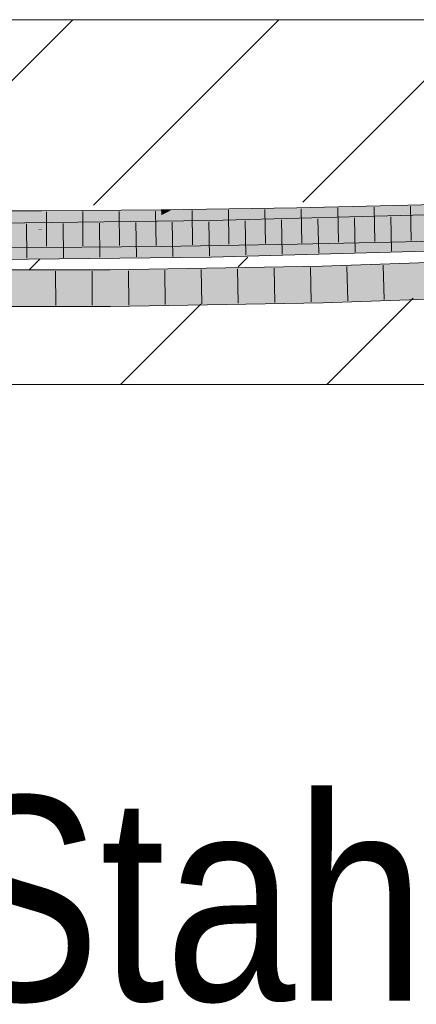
# Model space of a CAD drawing. Extents: x -620 to 300, y 62 to 1107.
# Tile 201 of 256: x 217.87 to 220.59, y 719.45 to 726.2. Entities that reach past the tile are written whole.
import ezdxf
from ezdxf.lldxf.tags import DXFTag

# ---------------------------------------------------------------- set-up
doc = ezdxf.new("R2010")
doc.units = 0
doc.layers.get('0').update_dxf_attribs({"lineweight": 35})
for name, color, linetype, lineweight, true_color in [('E_Detail_Beschriftung', 7, 'Continuous', 13, 0x009900), ('E_Detail_Wandschraffur', 7, 'Continuous', 5, 0xc0c0c0), ('E_Leerrohr 25-A06G9G0X8I', 7, 'Continuous', 9, 0xff8000), ('E_Leerrohr 25-Shading', 7, 'Continuous', 9, 0xff8000)]:
    doc.layers.add(name, color=color, linetype=linetype, lineweight=lineweight, true_color=true_color)
doc.layers.add('E_Detail_Linie_Text_Bem', color=7, linetype='Continuous', lineweight=13)
doc.styles.get("Standard").update_dxf_attribs({"font": 'ARIALN.TTF'})
tags = doc.linetypes.add('fein_strichliert', pattern=[4, 1, -2, 1]).pattern_tags.tags
tags[8:9] = [DXFTag(74, 4), DXFTag(75, 0), DXFTag(340, '0'), DXFTag(46, 0.0), DXFTag(50, 0.0), DXFTag(44, 0.0), DXFTag(45, 0.0)]
tags[6:7] = [DXFTag(74, 4), DXFTag(75, 0), DXFTag(340, '0'), DXFTag(46, 0.0), DXFTag(50, 0.0), DXFTag(44, 0.0), DXFTag(45, 0.0)]
tags[4:5] = [DXFTag(74, 4), DXFTag(75, 0), DXFTag(340, '0'), DXFTag(46, 0.0), DXFTag(50, 0.0), DXFTag(44, 0.0), DXFTag(45, 0.0)]

# ---------------------------------------------------------------- blocks, each defined once
blk = doc.blocks.new('Shading-A06G9FMP8I', base_point=(188.1987, 722.6844))
at = {"layer": 'E_Leerrohr 25-Shading', "color": 43, "true_color": 0xd7ab7f}
for points in [[(218.9106, 724.8979), (218.8408, 724.8617), (219.7673, 724.912), (219.768, 724.8755)], [(220.7208, 724.897), (220.7199, 724.9336), (219.768, 724.8754), (219.7673, 724.912)], [(218.0177, 724.8798), (218.0176, 724.8906), (217.2058, 724.8699), (217.2059, 724.8915)], [(218.0177, 724.8798), (217.2058, 724.8699), (218.0177, 724.8585), (217.2058, 724.8636)], [(218.0177, 724.8585), (217.2058, 724.8636), (218.0177, 724.8555), (217.2058, 724.8594)], [(217.2058, 724.8594), (217.2058, 724.8585), (218.0177, 724.8555), (218.0177, 724.8541)], [(218.0177, 724.8541), (217.2058, 724.8585), (217.8104, 724.8542), (217.2058, 724.8569)], [(218.0177, 724.8541), (217.8104, 724.8542), (218.0177, 724.854)], [(218.8372, 724.8959), (218.8372, 724.8967), (218.0177, 724.8798), (218.0176, 724.8906)], [(218.0177, 724.8798), (218.0177, 724.8585), (218.8372, 724.8959), (218.8376, 724.8616)], [(218.8376, 724.8616), (218.0177, 724.8585), (218.8376, 724.86), (218.0177, 724.8555)], [(218.0177, 724.8555), (218.0177, 724.854), (218.8376, 724.86)], [(218.9106, 724.8979), (218.8372, 724.8967), (218.8372, 724.8959)], [(218.8372, 724.8959), (218.8376, 724.8616), (218.9106, 724.8979), (218.8408, 724.8617)], [(218.8408, 724.8617), (218.8376, 724.86), (219.768, 724.8755), (219.768, 724.8754)], [(218.8376, 724.8616), (218.8376, 724.86), (218.8408, 724.8617)], [(221.4445, 724.8485), (221.4435, 724.8851), (219.1758, 724.7867), (219.1751, 724.8233)], [(216.6903, 724.7587), (219.1758, 724.7867), (217.9349, 724.8093), (219.1751, 724.8233)], [(217.9349, 724.8093), (216.6903, 724.7953), (216.6903, 724.7809)], [(216.6903, 724.7587), (217.9349, 724.8093), (216.6903, 724.7809)], [(220.4997, 724.7151), (219.7715, 724.6986), (219.7715, 724.6974)], [(219.7715, 724.6974), (219.7722, 724.662), (220.3365, 724.7112), (220.3367, 724.7032)], [(220.3367, 724.7032), (219.7722, 724.662), (220.3377, 724.6749)], [(220.3367, 724.7032), (220.4997, 724.7151), (220.3365, 724.7112)], [(220.4997, 724.7151), (220.3367, 724.7032), (220.7259, 724.6837), (220.3377, 724.6749)], [(220.5552, 724.7164), (220.4997, 724.7151), (220.7251, 724.7174), (220.7259, 724.6837)], [(220.7251, 724.7203), (220.5552, 724.7164), (220.7251, 724.7174)], [(217.2048, 724.6415), (217.9222, 724.6407), (217.2049, 724.6782), (217.9223, 724.6774)], [(217.9222, 724.6407), (218.0184, 724.6406), (217.9223, 724.6774), (218.0183, 724.6772)], [(218.8398, 724.6816), (218.8398, 724.6833), (218.0183, 724.6768), (218.0183, 724.6772)], [(218.0184, 724.6406), (218.8402, 724.6467), (218.0183, 724.6768), (218.8398, 724.6816)], [(219.7715, 724.6974), (219.7715, 724.6986), (218.8398, 724.6816), (218.8398, 724.6833)], [(218.8402, 724.6467), (219.7722, 724.662), (218.8398, 724.6816), (219.7715, 724.6974)], [(221.4502, 724.66), (221.4499, 724.6718), (219.1795, 724.5921), (219.1791, 724.6099)], [(219.1798, 724.5734), (221.451, 724.6353), (219.1795, 724.5921), (221.4502, 724.66)], [(219.1795, 724.5921), (219.1791, 724.6099), (216.6902, 724.5657), (216.6902, 724.5819)], [(216.6902, 724.5453), (219.1798, 724.5734), (216.6902, 724.5657), (219.1795, 724.5921)], [(218.7653, 724.4886), (219.9408, 724.5081), (218.6522, 724.4886), (219.9407, 724.5106)], [(219.1523, 724.4883), (219.9408, 724.5081), (218.7653, 724.4886)], [(219.9408, 724.5081), (219.1523, 724.4883), (219.9411, 724.4969), (219.4652, 724.4881)], [(220.0432, 724.5114), (221.4991, 724.5582), (219.9407, 724.5106), (221.4988, 724.5655)], [(220.0432, 724.5114), (219.9407, 724.5106), (219.9407, 724.5102)], [(219.9408, 724.5081), (220.0432, 724.5114), (219.9407, 724.5102)], [(220.4811, 724.5153), (220.5456, 724.5175), (219.9408, 724.5081), (220.0432, 724.5114)], [(220.4811, 724.5153), (219.9408, 724.5081), (219.9411, 724.4969)], [(219.9414, 724.4846), (221.4964, 724.5288), (219.9411, 724.4951), (220.6467, 724.5175)], [(219.9411, 724.4951), (220.6467, 724.5175), (219.9411, 724.4969), (220.4811, 724.5153)], [(221.3735, 724.5253), (219.9414, 724.4846), (219.9415, 724.48)], [(219.9416, 724.4781), (221.3735, 724.5253), (219.9415, 724.48)], [(221.5004, 724.5289), (219.9416, 724.4781), (220.4621, 724.4923)], [(219.9416, 724.4781), (221.5004, 724.5289), (221.3735, 724.5253), (221.4964, 724.5288)], [(220.5456, 724.5175), (221.4995, 724.55), (220.0432, 724.5114), (221.4991, 724.5582)], [(221.4997, 724.5446), (221.4995, 724.55), (220.6467, 724.5175), (220.4811, 724.5153)], [(218.4884, 724.4492), (217.0218, 724.4537), (217.0217, 724.4487)], [(217.0219, 724.4677), (217.0218, 724.4643), (218.4883, 724.4658), (218.4883, 724.4608)], [(218.4884, 724.4492), (217.1182, 724.4641), (217.0218, 724.4537), (217.0218, 724.4643)], [(218.4882, 724.4716), (218.4881, 724.4839), (217.0219, 724.4688), (217.0219, 724.4804)], [(217.0219, 724.4677), (218.0166, 724.4707), (217.0219, 724.4688)], [(217.0219, 724.4677), (218.4883, 724.4658), (218.0166, 724.4707), (218.4883, 724.4658)], [(218.4883, 724.4608), (217.1182, 724.4641), (218.4883, 724.4547)], [(217.1182, 724.4641), (218.4884, 724.4492), (218.4883, 724.4547)], [(217.7727, 724.4822), (218.4881, 724.4839), (217.7728, 724.4855), (218.4881, 724.4858)], [(218.4883, 724.4658), (218.4882, 724.4716), (218.0166, 724.4707)], [(218.4881, 724.4839), (218.7653, 724.4886), (218.4881, 724.4858), (218.6522, 724.4886)], [(218.4881, 724.4839), (218.4882, 724.4716), (218.7653, 724.4886), (219.1523, 724.4883)], [(219.9414, 724.4846), (219.9411, 724.4951), (218.4883, 724.4658), (218.4882, 724.4716)], [(219.1523, 724.4883), (218.4882, 724.4716), (219.4652, 724.4881), (219.182, 724.4828)], [(218.4983, 724.4659), (218.4883, 724.4658), (219.9416, 724.4781), (218.4883, 724.4608)], [(219.9416, 724.4781), (218.4883, 724.4608), (219.9417, 724.474), (218.4883, 724.4547)], [(218.4883, 724.4547), (218.4884, 724.4492), (219.9417, 724.474)], [(219.9414, 724.4846), (218.4983, 724.4659), (219.9415, 724.48)], [(218.4983, 724.4659), (219.9416, 724.4781), (219.9415, 724.48)], [(219.182, 724.4828), (219.9411, 724.4951), (219.9411, 724.4969)], [(219.9416, 724.4781), (219.9417, 724.474), (220.4621, 724.4923)], [(219.9473, 724.2607), (221.5081, 724.3523), (219.9464, 724.2972)], [(219.9473, 724.2607), (220.4639, 724.2789), (221.5081, 724.3523), (221.5092, 724.3273)], [(220.4639, 724.2789), (221.5097, 724.3157), (221.5092, 724.3273)], [(218.4902, 724.2358), (218.4899, 724.2725), (217.0206, 724.2353), (217.0208, 724.2719)], [(219.9473, 724.2607), (219.9464, 724.2972), (218.4902, 724.2358), (218.4899, 724.2725)]]:
    blk.add_solid(points, dxfattribs=at)
at = {"layer": 'E_Leerrohr 25-Shading', "color": 31, "true_color": 0xfabd7f}
for points in [[(217.8103, 724.7659), (218.018, 724.7656), (217.8104, 724.8542), (218.0177, 724.854)], [(218.8387, 724.7757), (218.8376, 724.86), (218.018, 724.7668), (218.0177, 724.854)], [(219.7697, 724.79), (219.768, 724.8754), (218.8387, 724.7757), (218.8376, 724.86)], [(221.4459, 724.8047), (221.4445, 724.8485), (219.1758, 724.7867)], [(220.4966, 724.8035), (220.7229, 724.8086), (219.768, 724.8754), (220.7208, 724.897)], [(220.4966, 724.8035), (219.768, 724.8754), (219.7697, 724.79)], [(216.6903, 724.7587), (218.2969, 724.7338), (219.1758, 724.7867), (219.1766, 724.7437)], [(218.018, 724.7656), (218.8387, 724.7717), (218.018, 724.7668), (218.8387, 724.7757)], [(218.018, 724.7565), (218.8387, 724.7688), (218.018, 724.7619), (218.8387, 724.7717)], [(218.8387, 724.7717), (218.018, 724.7656), (218.018, 724.7619)], [(218.8387, 724.7717), (219.7698, 724.787), (218.8387, 724.7757), (219.7697, 724.79)], [(219.7698, 724.787), (218.8387, 724.7688), (219.7706, 724.746), (218.8392, 724.7331)], [(219.7698, 724.787), (218.8387, 724.7717), (218.8387, 724.7688)], [(221.4459, 724.8047), (219.1758, 724.7867), (221.4461, 724.7963), (221.1047, 724.7883)], [(221.1047, 724.7883), (219.1758, 724.7867), (219.2378, 724.7446), (219.1766, 724.7437)], [(221.4464, 724.7886), (221.1047, 724.7883), (219.4964, 724.7481), (219.2378, 724.7446)], [(221.4464, 724.7886), (220.4978, 724.7689), (221.4472, 724.7602), (219.5067, 724.7441)], [(219.7698, 724.787), (220.4966, 724.8035), (219.7697, 724.79)], [(220.5553, 724.7164), (220.7251, 724.7203), (219.7698, 724.787), (220.7229, 724.8086)], [(220.5553, 724.7164), (219.7698, 724.787), (219.7712, 724.7118)], [(216.6903, 724.7587), (216.6902, 724.7187), (218.4221, 724.7318), (217.8659, 724.7247)], [(219.1767, 724.7415), (216.6902, 724.7097), (219.1768, 724.7359), (217.4534, 724.7067)], [(219.1774, 724.7), (217.4534, 724.7067), (216.6902, 724.6703), (216.6902, 724.6937)], [(218.0183, 724.679), (217.8679, 724.7116), (217.2049, 724.6782), (217.5347, 724.7136)], [(217.2052, 724.7455), (217.9064, 724.7536), (217.2053, 724.7557), (217.9808, 724.7616)], [(217.7512, 724.7369), (217.9064, 724.7536), (217.2052, 724.7421), (217.2052, 724.7455)], [(218.018, 724.7656), (217.8103, 724.7659), (217.2053, 724.7579), (217.2053, 724.7618)], [(218.018, 724.7656), (217.2053, 724.7579), (218.0157, 724.7654)], [(217.9808, 724.7616), (218.0157, 724.7654), (217.2053, 724.7557), (217.2053, 724.7579)], [(217.4534, 724.7067), (219.1774, 724.7), (219.1768, 724.7359)], [(217.8679, 724.7116), (217.7512, 724.7369), (217.5347, 724.7136)], [(218.0181, 724.7344), (218.0181, 724.7549), (217.7512, 724.7369), (217.9064, 724.7536)], [(218.0181, 724.7344), (217.7512, 724.7369), (218.0182, 724.7107), (217.8679, 724.7116)], [(217.8679, 724.7116), (218.0183, 724.679), (218.0182, 724.7107)], [(217.9064, 724.7536), (218.0181, 724.7549), (217.9808, 724.7616), (218.018, 724.7619)], [(218.018, 724.7619), (218.018, 724.7656), (217.9808, 724.7616)], [(218.8387, 724.7688), (218.018, 724.7565), (218.8392, 724.7331), (218.0181, 724.7255)], [(218.0181, 724.7255), (218.0182, 724.7107), (218.8392, 724.7331), (218.8395, 724.7092)], [(218.0182, 724.7107), (218.0183, 724.6772), (218.8395, 724.7092), (218.8398, 724.6833)], [(218.2969, 724.7338), (218.4221, 724.7318), (219.1766, 724.7437), (219.1767, 724.7415)], [(218.8392, 724.7331), (218.8395, 724.7092), (219.7706, 724.746), (219.7712, 724.7118)], [(218.8395, 724.7092), (218.8398, 724.6833), (219.7712, 724.7118), (219.7715, 724.6986)], [(219.1766, 724.7437), (219.1767, 724.7415), (219.4964, 724.7481)], [(220.4978, 724.7689), (219.1767, 724.7415), (219.5067, 724.7441)], [(219.1768, 724.7359), (219.5067, 724.7441), (219.1767, 724.7378), (219.4464, 724.7437)], [(219.4464, 724.7437), (219.1767, 724.7415), (219.1767, 724.7378)], [(221.4472, 724.7602), (219.5067, 724.7441), (219.1774, 724.7), (219.1768, 724.7359)], [(221.4472, 724.7602), (219.1774, 724.7), (219.616, 724.7103)], [(219.1774, 724.7), (219.1775, 724.6983), (219.616, 724.7103)], [(221.4499, 724.6718), (221.4472, 724.7602), (219.1791, 724.6099), (219.1775, 724.6983)], [(219.7715, 724.6986), (220.5553, 724.7164), (219.7712, 724.7118)], [(219.1774, 724.7), (216.6902, 724.6703), (219.0019, 724.6964)], [(219.1791, 724.6099), (219.1775, 724.6983), (216.6902, 724.5819), (216.6902, 724.6703)], [(218.0183, 724.679), (217.2049, 724.6782), (217.9223, 724.6774)], [(217.9223, 724.6774), (218.0183, 724.6772), (218.0183, 724.679)], [(219.0019, 724.6964), (219.1775, 724.6983), (219.1774, 724.7)], [(219.944, 724.3856), (221.5043, 724.4406), (220.4621, 724.4923), (221.5016, 724.5011)], [(221.5016, 724.5011), (221.5004, 724.5289), (220.4621, 724.4923)], [(218.4892, 724.3608), (218.4884, 724.4492), (217.0213, 724.3603), (217.0217, 724.4487)], [(219.944, 724.3856), (219.9417, 724.474), (218.4892, 724.3608), (218.4884, 724.4492)], [(219.944, 724.3856), (220.4621, 724.4923), (219.9417, 724.474)], [(221.5043, 724.4406), (219.944, 724.3856), (219.9443, 724.3733)], [(219.9464, 724.2972), (221.5081, 724.3523), (219.9443, 724.3733), (221.5043, 724.4406)], [(219.944, 724.3856), (218.4892, 724.3608), (218.4893, 724.3476)], [(218.4895, 724.3238), (219.9443, 724.3733), (218.4893, 724.3476), (219.944, 724.3856)], [(218.4899, 724.2725), (219.9464, 724.2972), (218.4895, 724.3238), (219.9443, 724.3733)], [(217.0208, 724.286), (218.4895, 724.3238), (217.021, 724.3215), (218.4893, 724.3476)], [(217.0208, 724.2719), (218.4899, 724.2725), (217.0208, 724.286), (218.4895, 724.3238)], [(217.021, 724.3215), (218.4893, 724.3476), (217.0212, 724.3481), (218.4892, 724.3608)], [(218.4892, 724.3608), (217.0213, 724.3603), (217.0212, 724.3481)]]:
    blk.add_solid(points, dxfattribs=at)
blk = doc.blocks.new('Referenz-A06G9G0Z8I')
at = {"layer": 'E_Detail_Linie_Text_Bem', "linetype": 'Continuous', "ltscale": 0.13}
for p, q in [((206.3341, 726.2001), (266.3122, 726.2001)), ((218.1341, 723.7001), (206.3341, 723.7001)), ((218.3341, 723.7001), (218.1341, 723.7001)), ((266.3122, 723.7001), (218.3341, 723.7001))]:
    blk.add_line(p, q, dxfattribs=at)
at = {"layer": 'E_Detail_Wandschraffur', "linetype": 'fein_strichliert', "ltscale": 0.13}
for p, q in [((216.9616, 724.9312), (218.2305, 726.2001)), ((219.8085, 724.9497), (221.0589, 726.2001)), ((219.3658, 724.507), (219.4328, 724.574)), ((218.5589, 723.7001), (219.109, 724.2502))]:
    blk.add_line(p, q, dxfattribs=at)
at = {"layer": 'E_Detail_Wandschraffur', "linetype": 'ByBlock', "ltscale": 0.13}
for p, q in [((218.3739, 724.9293), (219.6447, 726.2001)), ((217.9319, 724.4874), (218.0049, 724.5603)), ((219.9731, 723.7001), (220.5652, 724.2922))]:
    blk.add_line(p, q, dxfattribs=at)
at = {"layer": 'E_Leerrohr 25-A06G9G0X8I', "linetype": 'Continuous', "ltscale": 0.13}
for p, q in [((219.7673, 724.912), (218.8372, 724.8967)), ((220.7199, 724.9336), (219.7673, 724.912)), ((220.0478, 724.9108), (220.0527, 724.6759)), ((220.2976, 724.9165), (220.3028, 724.6816)), ((220.5474, 724.9222), (220.5529, 724.6872)), ((218.0176, 724.8906), (217.2059, 724.8915)), ((218.8372, 724.8967), (218.0176, 724.8906)), ((218.0501, 724.8834), (218.0509, 724.6484)), ((218.2998, 724.8852), (218.3012, 724.6502)), ((218.5494, 724.887), (218.5515, 724.6521)), ((218.7991, 724.8889), (218.8019, 724.6539)), ((219.0488, 724.8927), (219.0521, 724.6577)), ((221.4435, 724.8851), (219.1751, 724.8233)), ((219.2985, 724.8968), (219.3023, 724.6618)), ((219.5483, 724.9009), (219.5525, 724.6659)), ((219.798, 724.9052), (219.8027, 724.6702)), ((220.1623, 724.8427), (220.1679, 724.6078)), ((220.4121, 724.8495), (220.4179, 724.6146)), ((219.1751, 724.8233), (216.6903, 724.7953)), ((217.9145, 724.8016), (217.9166, 724.5666)), ((218.1642, 724.8044), (218.1668, 724.5694)), ((218.414, 724.8072), (218.417, 724.5723)), ((218.6637, 724.81), (218.6672, 724.5751)), ((218.9135, 724.8129), (218.9175, 724.5779)), ((219.1633, 724.8157), (219.1677, 724.5807)), ((219.413, 724.8223), (219.4177, 724.5873)), ((219.6628, 724.8291), (219.6678, 724.5941)), ((219.9125, 724.8359), (219.9178, 724.601)), ((218.0184, 724.6406), (217.2048, 724.6415)), ((218.8402, 724.6467), (218.0184, 724.6406)), ((219.7722, 724.662), (218.8402, 724.6467)), ((220.7259, 724.6837), (219.7722, 724.662)), ((219.1798, 724.5733), (216.6902, 724.5453)), ((221.451, 724.6352), (219.1798, 724.5733)), ((219.9407, 724.5106), (218.4881, 724.4858)), ((219.8608, 724.5017), (219.8668, 724.2668)), ((221.4988, 724.5655), (219.9407, 724.5106)), ((220.1103, 724.5091), (220.117, 724.2742)), ((220.3598, 724.5178), (220.3671, 724.283)), ((218.4881, 724.4858), (217.0219, 724.4853)), ((218.1134, 724.4782), (218.1146, 724.2432)), ((218.3631, 724.4783), (218.3648, 724.2433)), ((218.6128, 724.4805), (218.6151, 724.2455)), ((218.8624, 724.4847), (218.8655, 724.2497)), ((219.112, 724.489), (219.1158, 724.254)), ((219.3616, 724.4932), (219.3661, 724.2583)), ((219.6112, 724.4975), (219.6164, 724.2625)), ((221.5097, 724.3157), (219.9473, 724.2607)), ((218.4902, 724.2358), (217.0206, 724.2353)), ((219.9473, 724.2607), (218.4902, 724.2358))]:
    blk.add_line(p, q, dxfattribs=at)
at = {"layer": 'E_Detail_Beschriftung', "linetype": 'Continuous', "ltscale": 0.13, "insert": (217.3494, 720.8797), "char_height": 1.4, "attachment_point": 1}
blk.add_mtext('{\\fArial Narrow;Stahlbeton}', dxfattribs=at)

msp = doc.modelspace()

# ---------------------------------------------------------------- block references
at = {"color": 8, "lineweight": 25, "ltscale": 0.25, "true_color": 0x808080}
msp.add_blockref('Referenz-A06G9G0Z8I', (0, 0), dxfattribs=at)
msp.add_blockref('Shading-A06G9FMP8I', (188.1987, 722.6844))

doc.saveas('drawing.dxf')
